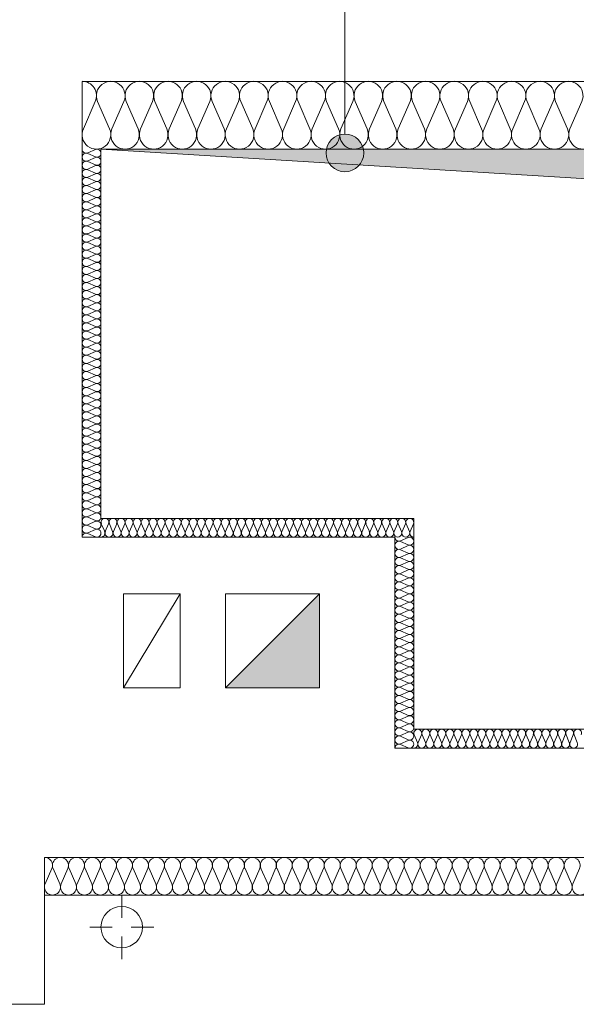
# Model space of a CAD drawing. Extents: x -528673 to -468586, y 24609 to 131944.
# Tile 33 of 87: x -490786 to -489309, y 58075 to 60688. Entities that reach past the tile are written whole.
import ezdxf

# ---------------------------------------------------------------- set-up
doc = ezdxf.new("R2010")
doc.units = 0
doc.header["$MEASUREMENT"] = 0
for name, color, linetype in [('#PODKŁAD', 252, 'Continuous'), ('Arch ocieplenie', 252, 'Continuous'), ('Arch opisy', 252, 'Continuous'), ('Inwent Izolacje', 252, 'Continuous')]:
    doc.layers.add(name, color=color, linetype=linetype)
for name, color, linetype, lineweight in [('Arch kominy_Nr_Pióra__21', 252, 'Continuous', 9), ('Arch ocieplenie_Nr_Pióra__44', 252, 'Continuous', 13), ('Arch opisy_Nr_Pióra__21', 252, 'Continuous', 9), ('Arch stropy_Nr_Pióra__44', 252, 'Continuous', 13), ('arch wypelnienia_Nr_Pióra__2', 252, 'Continuous', 13), ('INWENT DACH_Nr_Pióra__21', 252, 'Continuous', 9), ('Inwent Izolacje_Nr_Pióra__2', 252, 'Continuous', 13), ('INWENT STROPY_Nr_Pióra__21', 252, 'Continuous', 9), ('INWENT.ŚCIANY_Nr_Pióra__1', 252, 'Continuous', 25), ('INWENT.ŚCIANY_Nr_Pióra__3', 252, 'Continuous', 13), ('Istniejące kominy_Nr_Pióra__21', 252, 'Continuous', 9)]:
    doc.layers.add(name, color=color, linetype=linetype, lineweight=lineweight)

# ---------------------------------------------------------------- blocks, each defined once
blk = doc.blocks.new('Izolacja cieplna 14_115', base_point=(-487810.2, 60524.5))
at = {"layer": 'Arch ocieplenie_Nr_Pióra__44', "linetype": 'Continuous'}
for p, q in [((-490585.4, 60470.9), (-490617, 60398.2)), ((-490547.4, 60398.2), (-490579, 60470.9)), ((-490509.5, 60470.9), (-490541, 60398.2)), ((-490471.5, 60398.2), (-490503.1, 60470.9)), ((-490433.5, 60470.9), (-490465.1, 60398.2)), ((-490395.5, 60398.2), (-490427.1, 60470.9)), ((-490357.6, 60470.9), (-490389.2, 60398.2)), ((-490319.6, 60398.2), (-490351.2, 60470.9)), ((-490281.6, 60470.9), (-490313.2, 60398.2)), ((-490243.6, 60398.2), (-490275.2, 60470.9)), ((-490205.7, 60470.9), (-490237.3, 60398.2)), ((-490167.7, 60398.2), (-490199.3, 60470.9)), ((-490129.7, 60470.9), (-490161.3, 60398.2)), ((-490091.8, 60398.2), (-490123.3, 60470.9)), ((-490053.8, 60470.9), (-490085.4, 60398.2)), ((-490015.8, 60398.2), (-490047.4, 60470.9)), ((-489977.8, 60470.9), (-490009.4, 60398.2)), ((-489939.9, 60398.2), (-489971.5, 60470.9)), ((-489901.9, 60470.9), (-489933.5, 60398.2)), ((-489863.9, 60398.2), (-489895.5, 60470.9)), ((-489825.9, 60470.9), (-489857.5, 60398.2)), ((-489788, 60398.2), (-489819.6, 60470.9)), ((-489750, 60470.9), (-489781.6, 60398.2)), ((-489712, 60398.2), (-489743.6, 60470.9)), ((-489674.1, 60470.9), (-489705.6, 60398.2)), ((-489636.1, 60398.2), (-489667.7, 60470.9)), ((-489598.1, 60470.9), (-489629.7, 60398.2)), ((-489560.1, 60398.2), (-489591.7, 60470.9)), ((-489522.2, 60470.9), (-489553.8, 60398.2)), ((-489484.2, 60398.2), (-489515.8, 60470.9)), ((-489446.2, 60470.9), (-489477.8, 60398.2)), ((-489408.2, 60398.2), (-489439.8, 60470.9)), ((-489370.3, 60470.9), (-489401.9, 60398.2)), ((-489332.3, 60398.2), (-489363.9, 60470.9)), ((-489294.3, 60470.9), (-489325.9, 60398.2))]:
    blk.add_line(p, q, dxfattribs=at)
for centre, start_param, end_param in [((-490620.2, 60486.3), 1.158004, 3.141593), ((-490544.2, 60486.3), 1.158004, 5.125183), ((-490468.3, 60486.3), 1.158004, 5.125183), ((-490392.3, 60486.3), 1.158004, 5.125183), ((-490316.4, 60486.3), 1.158004, 5.125183), ((-490240.5, 60486.3), 1.158004, 5.125183), ((-490164.5, 60486.3), 1.158004, 5.125183), ((-490088.6, 60486.3), 1.158004, 5.125183), ((-490012.6, 60486.3), 1.158004, 5.125183), ((-489936.7, 60486.3), 1.158004, 5.125183), ((-489860.7, 60486.3), 1.158004, 5.125183), ((-489784.8, 60486.3), 1.158004, 5.125183), ((-489708.8, 60486.3), 1.158004, 5.125183), ((-489632.9, 60486.3), 1.158004, 5.125183), ((-489556.9, 60486.3), 1.158004, 5.125183), ((-489481, 60486.3), 1.158004, 5.125183), ((-489405, 60486.3), 1.158004, 5.125183), ((-489329.1, 60486.3), 1.158004, 5.125183), ((-490582.2, 60382.8), 4.299595, 8.266775), ((-490506.3, 60382.8), 4.299595, 8.266775), ((-490430.3, 60382.8), 4.299595, 8.266775), ((-490354.4, 60382.8), 4.299595, 8.266775), ((-490278.4, 60382.8), 4.299595, 8.266775), ((-490202.5, 60382.8), 4.299595, 8.266775), ((-490126.5, 60382.8), 4.299595, 8.266775), ((-490050.6, 60382.8), 4.299595, 8.266775), ((-489974.6, 60382.8), 4.299595, 8.266775), ((-489898.7, 60382.8), 4.299595, 8.266775), ((-489822.8, 60382.8), 4.299595, 8.266775), ((-489746.8, 60382.8), 4.299595, 8.266775), ((-489670.9, 60382.8), 4.299595, 8.266775), ((-489594.9, 60382.8), 4.299595, 8.266775), ((-489519, 60382.8), 4.299595, 8.266775), ((-489443, 60382.8), 4.299595, 8.266775), ((-489367.1, 60382.8), 4.299595, 8.266775), ((-489291.1, 60382.8), 4.299595, 8.266775)]:
    blk.add_ellipse(centre, major_axis=(0, -38.3), ratio=0.991926, start_param=start_param, end_param=end_param, dxfattribs=at)
blk = doc.blocks.new('Izolacja cieplna 14_121', base_point=(-490570.2, 59314.5))
at = {"layer": 'Arch ocieplenie_Nr_Pióra__44', "linetype": 'Continuous'}
for p, q in [((-490569.3, 59349.6), (-490560.4, 59329.4)), ((-490558.7, 59329.4), (-490549.8, 59349.6)), ((-490548, 59349.6), (-490539.2, 59329.4)), ((-490537.4, 59329.4), (-490528.5, 59349.6)), ((-490526.7, 59349.6), (-490517.9, 59329.4)), ((-490516.1, 59329.4), (-490507.2, 59349.6)), ((-490505.4, 59349.6), (-490496.6, 59329.4)), ((-490494.8, 59329.4), (-490486, 59349.6)), ((-490484.2, 59349.6), (-490475.3, 59329.4)), ((-490473.5, 59329.4), (-490464.7, 59349.6)), ((-490462.9, 59349.6), (-490454, 59329.4)), ((-490452.2, 59329.4), (-490443.4, 59349.6)), ((-490441.6, 59349.6), (-490432.7, 59329.4)), ((-490431, 59329.4), (-490422.1, 59349.6)), ((-490420.3, 59349.6), (-490411.5, 59329.4)), ((-490409.7, 59329.4), (-490400.8, 59349.6)), ((-490399, 59349.6), (-490390.2, 59329.4)), ((-490388.4, 59329.4), (-490379.5, 59349.6)), ((-490377.8, 59349.6), (-490368.9, 59329.4)), ((-490367.1, 59329.4), (-490358.3, 59349.6)), ((-490356.5, 59349.6), (-490347.6, 59329.4)), ((-490345.8, 59329.4), (-490337, 59349.6)), ((-490335.2, 59349.6), (-490326.3, 59329.4)), ((-490324.5, 59329.4), (-490315.7, 59349.6)), ((-490313.9, 59349.6), (-490305.1, 59329.4)), ((-490303.3, 59329.4), (-490294.4, 59349.6)), ((-490292.6, 59349.6), (-490283.8, 59329.4)), ((-490282, 59329.4), (-490273.1, 59349.6)), ((-490271.3, 59349.6), (-490262.5, 59329.4)), ((-490260.7, 59329.4), (-490251.8, 59349.6)), ((-490250.1, 59349.6), (-490241.2, 59329.4)), ((-490239.4, 59329.4), (-490230.6, 59349.6)), ((-490228.8, 59349.6), (-490219.9, 59329.4)), ((-490218.1, 59329.4), (-490209.3, 59349.6)), ((-490207.5, 59349.6), (-490198.6, 59329.4)), ((-490196.9, 59329.4), (-490188, 59349.6)), ((-490186.2, 59349.6), (-490177.4, 59329.4)), ((-490175.6, 59329.4), (-490166.7, 59349.6)), ((-490164.9, 59349.6), (-490156.1, 59329.4)), ((-490154.3, 59329.4), (-490145.4, 59349.6)), ((-490143.7, 59349.6), (-490134.8, 59329.4)), ((-490133, 59329.4), (-490124.2, 59349.6)), ((-490122.4, 59349.6), (-490113.5, 59329.4)), ((-490111.7, 59329.4), (-490102.9, 59349.6)), ((-490101.1, 59349.6), (-490092.2, 59329.4)), ((-490090.4, 59329.4), (-490081.6, 59349.6)), ((-490079.8, 59349.6), (-490071, 59329.4)), ((-490069.2, 59329.4), (-490060.3, 59349.6)), ((-490058.5, 59349.6), (-490049.7, 59329.4)), ((-490047.9, 59329.4), (-490039, 59349.6)), ((-490037.2, 59349.6), (-490028.4, 59329.4)), ((-490026.6, 59329.4), (-490017.7, 59349.6)), ((-490016, 59349.6), (-490007.1, 59329.4)), ((-490005.3, 59329.4), (-489996.5, 59349.6)), ((-489994.7, 59349.6), (-489985.8, 59329.4)), ((-489984, 59329.4), (-489975.2, 59349.6)), ((-489973.4, 59349.6), (-489964.5, 59329.4)), ((-489962.8, 59329.4), (-489953.9, 59349.6)), ((-489952.1, 59349.6), (-489943.3, 59329.4)), ((-489941.5, 59329.4), (-489932.6, 59349.6)), ((-489930.8, 59349.6), (-489922, 59329.4)), ((-489920.2, 59329.4), (-489911.3, 59349.6)), ((-489909.5, 59349.6), (-489900.7, 59329.4)), ((-489898.9, 59329.4), (-489890.1, 59349.6)), ((-489888.3, 59349.6), (-489879.4, 59329.4)), ((-489877.6, 59329.4), (-489868.8, 59349.6)), ((-489867, 59349.6), (-489858.1, 59329.4)), ((-489856.3, 59329.4), (-489847.5, 59349.6)), ((-489845.7, 59349.6), (-489836.8, 59329.4)), ((-489835.1, 59329.4), (-489826.2, 59349.6)), ((-489824.4, 59349.6), (-489815.6, 59329.4)), ((-489813.8, 59329.4), (-489804.9, 59349.6)), ((-489803.1, 59349.6), (-489794.3, 59329.4)), ((-489792.5, 59329.4), (-489783.6, 59349.6)), ((-489781.9, 59349.6), (-489773, 59329.4)), ((-489771.2, 59329.4), (-489762.4, 59349.6)), ((-489760.6, 59349.6), (-489751.7, 59329.4)), ((-489749.9, 59329.4), (-489741.1, 59349.6))]:
    blk.add_line(p, q, dxfattribs=at)
for centre, start_param, end_param in [((-490559.5, 59353.9), 5.870392, 9.837571), ((-490538.3, 59353.9), 5.870392, 9.837571), ((-490517, 59353.9), 5.870392, 9.837571), ((-490495.7, 59353.9), 5.870392, 9.837571), ((-490474.4, 59353.9), 5.870392, 9.837571), ((-490453.1, 59353.9), 5.870392, 9.837571), ((-490431.9, 59353.9), 5.870392, 9.837571), ((-490410.6, 59353.9), 5.870392, 9.837571), ((-490389.3, 59353.9), 5.870392, 9.837571), ((-490368, 59353.9), 5.870392, 9.837571), ((-490346.7, 59353.9), 5.870392, 9.837571), ((-490325.4, 59353.9), 5.870392, 9.837571), ((-490304.2, 59353.9), 5.870392, 9.837571), ((-490282.9, 59353.9), 5.870392, 9.837571), ((-490261.6, 59353.9), 5.870392, 9.837571), ((-490240.3, 59353.9), 5.870392, 9.837571), ((-490219, 59353.9), 5.870392, 9.837571), ((-490197.7, 59353.9), 5.870392, 9.837571), ((-490176.5, 59353.9), 5.870392, 9.837571), ((-490155.2, 59353.9), 5.870392, 9.837571), ((-490133.9, 59353.9), 5.870392, 9.837571), ((-490112.6, 59353.9), 5.870392, 9.837571), ((-490091.3, 59353.9), 5.870392, 9.837571), ((-490070.1, 59353.9), 5.870392, 9.837571), ((-490048.8, 59353.9), 5.870392, 9.837571), ((-490027.5, 59353.9), 5.870392, 9.837571), ((-490006.2, 59353.9), 5.870392, 9.837571), ((-489984.9, 59353.9), 5.870392, 9.837571), ((-489963.6, 59353.9), 5.870392, 9.837571), ((-489942.4, 59353.9), 5.870392, 9.837571), ((-489921.1, 59353.9), 5.870392, 9.837571), ((-489899.8, 59353.9), 5.870392, 9.837571), ((-489878.5, 59353.9), 5.870392, 9.837571), ((-489857.2, 59353.9), 5.870392, 9.837571), ((-489836, 59353.9), 5.870392, 9.837571), ((-489814.7, 59353.9), 5.870392, 9.837571), ((-489793.4, 59353.9), 5.870392, 9.837571), ((-489772.1, 59353.9), 5.870392, 9.837571), ((-489750.8, 59353.9), 5.870392, 9.837571), ((-490570.2, 59325.2), 4.712389, 6.695979), ((-490548.9, 59325.2), 2.7288, 6.695979), ((-490527.6, 59325.2), 2.7288, 6.695979), ((-490506.3, 59325.2), 2.7288, 6.695979), ((-490485.1, 59325.2), 2.7288, 6.695979), ((-490463.8, 59325.2), 2.7288, 6.695979), ((-490442.5, 59325.2), 2.7288, 6.695979), ((-490421.2, 59325.2), 2.7288, 6.695979), ((-490399.9, 59325.2), 2.7288, 6.695979), ((-490378.6, 59325.2), 2.7288, 6.695979), ((-490357.4, 59325.2), 2.7288, 6.695979), ((-490336.1, 59325.2), 2.7288, 6.695979), ((-490314.8, 59325.2), 2.7288, 6.695979), ((-490293.5, 59325.2), 2.7288, 6.695979), ((-490272.2, 59325.2), 2.7288, 6.695979), ((-490251, 59325.2), 2.7288, 6.695979), ((-490229.7, 59325.2), 2.7288, 6.695979), ((-490208.4, 59325.2), 2.7288, 6.695979), ((-490187.1, 59325.2), 2.7288, 6.695979), ((-490165.8, 59325.2), 2.7288, 6.695979), ((-490144.5, 59325.2), 2.7288, 6.695979), ((-490123.3, 59325.2), 2.7288, 6.695979), ((-490102, 59325.2), 2.7288, 6.695979), ((-490080.7, 59325.2), 2.7288, 6.695979), ((-490059.4, 59325.2), 2.7288, 6.695979), ((-490038.1, 59325.2), 2.7288, 6.695979), ((-490016.9, 59325.2), 2.7288, 6.695979), ((-489995.6, 59325.2), 2.7288, 6.695979), ((-489974.3, 59325.2), 2.7288, 6.695979), ((-489953, 59325.2), 2.7288, 6.695979), ((-489931.7, 59325.2), 2.7288, 6.695979), ((-489910.4, 59325.2), 2.7288, 6.695979), ((-489889.2, 59325.2), 2.7288, 6.695979), ((-489867.9, 59325.2), 2.7288, 6.695979), ((-489846.6, 59325.2), 2.7288, 6.695979), ((-489825.3, 59325.2), 2.7288, 6.695979), ((-489804, 59325.2), 2.7288, 6.695979), ((-489782.7, 59325.2), 2.7288, 6.695979), ((-489761.5, 59325.2), 2.7288, 6.695979), ((-489740.2, 59325.2), 2.7288, 4.712389)]:
    blk.add_ellipse(centre, major_axis=(10.6, 0), ratio=0.999331, start_param=start_param, end_param=end_param, dxfattribs=at)
blk = doc.blocks.new('Izolacja cieplna 14_122', base_point=(-490620.2, 60344.5))
at = {"layer": 'Arch ocieplenie_Nr_Pióra__44', "linetype": 'Continuous'}
for p, q in [((-490585.1, 60343.6), (-490605.3, 60334.7)), ((-490605.3, 60332.9), (-490585.1, 60324)), ((-490585.1, 60322.2), (-490605.3, 60313.3)), ((-490605.3, 60311.4), (-490585.1, 60302.5)), ((-490585.1, 60300.7), (-490605.3, 60291.8)), ((-490605.3, 60290), (-490585.1, 60281.1)), ((-490585.1, 60279.3), (-490605.3, 60270.3)), ((-490605.3, 60268.5), (-490585.1, 60259.6)), ((-490585.1, 60257.8), (-490605.3, 60248.9)), ((-490605.3, 60247.1), (-490585.1, 60238.1)), ((-490585.1, 60236.3), (-490605.3, 60227.4)), ((-490605.3, 60225.6), (-490585.1, 60216.7)), ((-490585.1, 60214.9), (-490605.3, 60206)), ((-490605.3, 60204.2), (-490585.1, 60195.2)), ((-490585.1, 60193.4), (-490605.3, 60184.5)), ((-490605.3, 60182.7), (-490585.1, 60173.8)), ((-490585.1, 60172), (-490605.3, 60163)), ((-490605.3, 60161.2), (-490585.1, 60152.3)), ((-490585.1, 60150.5), (-490605.3, 60141.6)), ((-490605.3, 60139.8), (-490585.1, 60130.9)), ((-490585.1, 60129.1), (-490605.3, 60120.1)), ((-490605.3, 60118.3), (-490585.1, 60109.4)), ((-490585.1, 60107.6), (-490605.3, 60098.7)), ((-490605.3, 60096.9), (-490585.1, 60087.9)), ((-490585.1, 60086.1), (-490605.3, 60077.2)), ((-490605.3, 60075.4), (-490585.1, 60066.5)), ((-490585.1, 60064.7), (-490605.3, 60055.8)), ((-490605.3, 60053.9), (-490585.1, 60045)), ((-490585.1, 60043.2), (-490605.3, 60034.3)), ((-490605.3, 60032.5), (-490585.1, 60023.6)), ((-490585.1, 60021.8), (-490605.3, 60012.8)), ((-490605.3, 60011), (-490585.1, 60002.1)), ((-490585.1, 60000.3), (-490605.3, 59991.4)), ((-490605.3, 59989.6), (-490585.1, 59980.6)), ((-490585.1, 59978.8), (-490605.3, 59969.9)), ((-490605.3, 59968.1), (-490585.1, 59959.2)), ((-490585.1, 59957.4), (-490605.3, 59948.5)), ((-490605.3, 59946.7), (-490585.1, 59937.7)), ((-490585.1, 59935.9), (-490605.3, 59927)), ((-490605.3, 59925.2), (-490585.1, 59916.3)), ((-490585.1, 59914.5), (-490605.3, 59905.5)), ((-490605.3, 59903.7), (-490585.1, 59894.8)), ((-490585.1, 59893), (-490605.3, 59884.1)), ((-490605.3, 59882.3), (-490585.1, 59873.4)), ((-490585.1, 59871.6), (-490605.3, 59862.6)), ((-490605.3, 59860.8), (-490585.1, 59851.9)), ((-490585.1, 59850.1), (-490605.3, 59841.2)), ((-490605.3, 59839.4), (-490585.1, 59830.4)), ((-490585.1, 59828.6), (-490605.3, 59819.7)), ((-490605.3, 59817.9), (-490585.1, 59809)), ((-490585.1, 59807.2), (-490605.3, 59798.3)), ((-490605.3, 59796.4), (-490585.1, 59787.5)), ((-490585.1, 59785.7), (-490605.3, 59776.8)), ((-490605.3, 59775), (-490585.1, 59766.1)), ((-490585.1, 59764.3), (-490605.3, 59755.3)), ((-490605.3, 59753.5), (-490585.1, 59744.6)), ((-490585.1, 59742.8), (-490605.3, 59733.9)), ((-490605.3, 59732.1), (-490585.1, 59723.1)), ((-490585.1, 59721.3), (-490605.3, 59712.4)), ((-490605.3, 59710.6), (-490585.1, 59701.7)), ((-490585.1, 59699.9), (-490605.3, 59691)), ((-490605.3, 59689.2), (-490585.1, 59680.2)), ((-490585.1, 59678.4), (-490605.3, 59669.5)), ((-490605.3, 59667.7), (-490585.1, 59658.8)), ((-490585.1, 59657), (-490605.3, 59648)), ((-490605.3, 59646.2), (-490585.1, 59637.3)), ((-490585.1, 59635.5), (-490605.3, 59626.6)), ((-490605.3, 59624.8), (-490585.1, 59615.9)), ((-490585.1, 59614.1), (-490605.3, 59605.1)), ((-490605.3, 59603.3), (-490585.1, 59594.4)), ((-490585.1, 59592.6), (-490605.3, 59583.7)), ((-490605.3, 59581.9), (-490585.1, 59572.9)), ((-490585.1, 59571.1), (-490605.3, 59562.2)), ((-490605.3, 59560.4), (-490585.1, 59551.5)), ((-490585.1, 59549.7), (-490605.3, 59540.8)), ((-490605.3, 59538.9), (-490585.1, 59530)), ((-490585.1, 59528.2), (-490605.3, 59519.3)), ((-490605.3, 59517.5), (-490585.1, 59508.6)), ((-490585.1, 59506.8), (-490605.3, 59497.8)), ((-490605.3, 59496), (-490585.1, 59487.1)), ((-490585.1, 59485.3), (-490605.3, 59476.4)), ((-490605.3, 59474.6), (-490585.1, 59465.6)), ((-490585.1, 59463.8), (-490605.3, 59454.9)), ((-490605.3, 59453.1), (-490585.1, 59444.2)), ((-490585.1, 59442.4), (-490605.3, 59433.5)), ((-490605.3, 59431.7), (-490585.1, 59422.7)), ((-490585.1, 59420.9), (-490605.3, 59412)), ((-490605.3, 59410.2), (-490585.1, 59401.3)), ((-490585.1, 59399.5), (-490605.3, 59390.5)), ((-490605.3, 59388.7), (-490585.1, 59379.8)), ((-490585.1, 59378), (-490605.3, 59369.1)), ((-490605.3, 59367.3), (-490585.1, 59358.4)), ((-490585.1, 59356.6), (-490605.3, 59347.6)), ((-490605.3, 59345.8), (-490585.1, 59336.9)), ((-490585.1, 59335.1), (-490605.3, 59326.2)), ((-490605.3, 59324.4), (-490585.1, 59315.4))]:
    blk.add_line(p, q, dxfattribs=at)
for centre, start_param, end_param in [((-490609.6, 60323.1), 2.7288, 6.695979), ((-490609.6, 60344.5), 4.712389, 6.695979), ((-490580.8, 60333.8), 5.870392, 9.837571), ((-490580.8, 60312.3), 5.870392, 9.837571), ((-490609.6, 60301.6), 2.7288, 6.695979), ((-490580.8, 60290.9), 5.870392, 9.837571), ((-490609.6, 60280.2), 2.7288, 6.695979), ((-490580.8, 60269.4), 5.870392, 9.837571), ((-490609.6, 60258.7), 2.7288, 6.695979), ((-490609.6, 60237.2), 2.7288, 6.695979), ((-490580.8, 60248), 5.870392, 9.837571), ((-490609.6, 60215.8), 2.7288, 6.695979), ((-490580.8, 60226.5), 5.870392, 9.837571), ((-490609.6, 60194.3), 2.7288, 6.695979), ((-490580.8, 60205.1), 5.870392, 9.837571), ((-490580.8, 60183.6), 5.870392, 9.837571), ((-490609.6, 60172.9), 2.7288, 6.695979), ((-490580.8, 60162.1), 5.870392, 9.837571), ((-490609.6, 60151.4), 2.7288, 6.695979), ((-490609.6, 60130), 2.7288, 6.695979), ((-490580.8, 60140.7), 5.870392, 9.837571), ((-490609.6, 60108.5), 2.7288, 6.695979), ((-490580.8, 60119.2), 5.870392, 9.837571), ((-490609.6, 60087), 2.7288, 6.695979), ((-490580.8, 60097.8), 5.870392, 9.837571), ((-490580.8, 60076.3), 5.870392, 9.837571), ((-490609.6, 60065.6), 2.7288, 6.695979), ((-490580.8, 60054.8), 5.870392, 9.837571), ((-490609.6, 60044.1), 2.7288, 6.695979), ((-490580.8, 60033.4), 5.870392, 9.837571), ((-490609.6, 60022.7), 2.7288, 6.695979), ((-490609.6, 60001.2), 2.7288, 6.695979), ((-490580.8, 60011.9), 5.870392, 9.837571), ((-490609.6, 59979.7), 2.7288, 6.695979), ((-490580.8, 59990.5), 5.870392, 9.837571), ((-490609.6, 59958.3), 2.7288, 6.695979), ((-490580.8, 59969), 5.870392, 9.837571), ((-490580.8, 59947.6), 5.870392, 9.837571), ((-490609.6, 59936.8), 2.7288, 6.695979), ((-490580.8, 59926.1), 5.870392, 9.837571), ((-490609.6, 59915.4), 2.7288, 6.695979), ((-490609.6, 59893.9), 2.7288, 6.695979), ((-490580.8, 59904.6), 5.870392, 9.837571), ((-490609.6, 59872.5), 2.7288, 6.695979), ((-490580.8, 59883.2), 5.870392, 9.837571), ((-490609.6, 59851), 2.7288, 6.695979), ((-490580.8, 59861.7), 5.870392, 9.837571), ((-490609.6, 59829.5), 2.7288, 6.695979), ((-490580.8, 59840.3), 5.870392, 9.837571), ((-490580.8, 59818.8), 5.870392, 9.837571), ((-490609.6, 59808.1), 2.7288, 6.695979), ((-490580.8, 59797.4), 5.870392, 9.837571), ((-490609.6, 59786.6), 2.7288, 6.695979), ((-490609.6, 59765.2), 2.7288, 6.695979), ((-490580.8, 59775.9), 5.870392, 9.837571), ((-490609.6, 59743.7), 2.7288, 6.695979), ((-490580.8, 59754.4), 5.870392, 9.837571), ((-490609.6, 59722.2), 2.7288, 6.695979), ((-490580.8, 59733), 5.870392, 9.837571), ((-490580.8, 59711.5), 5.870392, 9.837571), ((-490609.6, 59700.8), 2.7288, 6.695979), ((-490580.8, 59690.1), 5.870392, 9.837571), ((-490609.6, 59679.3), 2.7288, 6.695979), ((-490609.6, 59657.9), 2.7288, 6.695979), ((-490580.8, 59668.6), 5.870392, 9.837571), ((-490609.6, 59636.4), 2.7288, 6.695979), ((-490580.8, 59647.1), 5.870392, 9.837571), ((-490609.6, 59615), 2.7288, 6.695979), ((-490580.8, 59625.7), 5.870392, 9.837571), ((-490609.6, 59593.5), 2.7288, 6.695979), ((-490580.8, 59604.2), 5.870392, 9.837571), ((-490580.8, 59582.8), 5.870392, 9.837571), ((-490609.6, 59572), 2.7288, 6.695979), ((-490580.8, 59561.3), 5.870392, 9.837571), ((-490609.6, 59550.6), 2.7288, 6.695979), ((-490609.6, 59529.1), 2.7288, 6.695979), ((-490580.8, 59539.9), 5.870392, 9.837571), ((-490609.6, 59507.7), 2.7288, 6.695979), ((-490580.8, 59518.4), 5.870392, 9.837571), ((-490609.6, 59486.2), 2.7288, 6.695979), ((-490580.8, 59496.9), 5.870392, 9.837571), ((-490580.8, 59475.5), 5.870392, 9.837571), ((-490609.6, 59464.7), 2.7288, 6.695979), ((-490580.8, 59454), 5.870392, 9.837571), ((-490609.6, 59443.3), 2.7288, 6.695979), ((-490580.8, 59432.6), 5.870392, 9.837571), ((-490609.6, 59421.8), 2.7288, 6.695979), ((-490609.6, 59400.4), 2.7288, 6.695979), ((-490580.8, 59411.1), 5.870392, 9.837571), ((-490609.6, 59378.9), 2.7288, 6.695979), ((-490580.8, 59389.6), 5.870392, 9.837571), ((-490609.6, 59357.5), 2.7288, 6.695979), ((-490580.8, 59368.2), 5.870392, 9.837571), ((-490580.8, 59346.7), 5.870392, 9.837571), ((-490609.6, 59336), 2.7288, 6.695979), ((-490580.8, 59325.3), 5.870392, 9.837571), ((-490609.6, 59314.5), 2.7288, 4.712389)]:
    blk.add_ellipse(centre, major_axis=(0, -10.7), ratio=0.991124, start_param=start_param, end_param=end_param, dxfattribs=at)
blk = doc.blocks.new('Izolacja cieplna 14_123', base_point=(-489740.2, 58754.5))
at = {"layer": 'Arch ocieplenie_Nr_Pióra__44', "linetype": 'Continuous'}
for p, q in [((-489739.3, 58789.6), (-489730.5, 58769.4)), ((-489728.7, 58769.4), (-489719.9, 58789.6)), ((-489718.1, 58789.6), (-489709.3, 58769.4)), ((-489707.5, 58769.4), (-489698.7, 58789.6)), ((-489696.9, 58789.6), (-489688.1, 58769.4)), ((-489686.3, 58769.4), (-489677.5, 58789.6)), ((-489675.7, 58789.6), (-489666.8, 58769.4)), ((-489665.1, 58769.4), (-489656.2, 58789.6)), ((-489654.5, 58789.6), (-489645.6, 58769.4)), ((-489643.9, 58769.4), (-489635, 58789.6)), ((-489633.3, 58789.6), (-489624.4, 58769.4)), ((-489622.6, 58769.4), (-489613.8, 58789.6)), ((-489612, 58789.6), (-489603.2, 58769.4)), ((-489601.4, 58769.4), (-489592.6, 58789.6)), ((-489590.8, 58789.6), (-489582, 58769.4)), ((-489580.2, 58769.4), (-489571.4, 58789.6)), ((-489569.6, 58789.6), (-489560.8, 58769.4)), ((-489559, 58769.4), (-489550.2, 58789.6)), ((-489548.4, 58789.6), (-489539.6, 58769.4)), ((-489537.8, 58769.4), (-489529, 58789.6)), ((-489527.2, 58789.6), (-489518.4, 58769.4)), ((-489516.6, 58769.4), (-489507.8, 58789.6)), ((-489506, 58789.6), (-489497.2, 58769.4)), ((-489495.4, 58769.4), (-489486.6, 58789.6)), ((-489484.8, 58789.6), (-489476, 58769.4)), ((-489474.2, 58769.4), (-489465.4, 58789.6)), ((-489463.6, 58789.6), (-489454.8, 58769.4)), ((-489453, 58769.4), (-489444.2, 58789.6)), ((-489442.4, 58789.6), (-489433.5, 58769.4)), ((-489431.8, 58769.4), (-489422.9, 58789.6)), ((-489421.2, 58789.6), (-489412.3, 58769.4)), ((-489410.6, 58769.4), (-489401.7, 58789.6)), ((-489400, 58789.6), (-489391.1, 58769.4)), ((-489389.4, 58769.4), (-489380.5, 58789.6)), ((-489378.7, 58789.6), (-489369.9, 58769.4)), ((-489368.1, 58769.4), (-489359.3, 58789.6)), ((-489357.5, 58789.6), (-489348.7, 58769.4)), ((-489346.9, 58769.4), (-489338.1, 58789.6)), ((-489336.3, 58789.6), (-489327.5, 58769.4)), ((-489325.7, 58769.4), (-489316.9, 58789.6)), ((-489315.1, 58789.6), (-489306.3, 58769.4))]:
    blk.add_line(p, q, dxfattribs=at)
for centre, start_param, end_param in [((-489729.6, 58793.9), 4.299595, 8.266775), ((-489708.4, 58793.9), 4.299595, 8.266775), ((-489687.2, 58793.9), 4.299595, 8.266775), ((-489666, 58793.9), 4.299595, 8.266775), ((-489644.7, 58793.9), 4.299595, 8.266775), ((-489623.5, 58793.9), 4.299595, 8.266775), ((-489602.3, 58793.9), 4.299595, 8.266775), ((-489581.1, 58793.9), 4.299595, 8.266775), ((-489559.9, 58793.9), 4.299595, 8.266775), ((-489538.7, 58793.9), 4.299595, 8.266775), ((-489517.5, 58793.9), 4.299595, 8.266775), ((-489496.3, 58793.9), 4.299595, 8.266775), ((-489475.1, 58793.9), 4.299595, 8.266775), ((-489453.9, 58793.9), 4.299595, 8.266775), ((-489432.7, 58793.9), 4.299595, 8.266775), ((-489411.4, 58793.9), 4.299595, 8.266775), ((-489390.2, 58793.9), 4.299595, 8.266775), ((-489369, 58793.9), 4.299595, 8.266775), ((-489347.8, 58793.9), 4.299595, 8.266775), ((-489326.6, 58793.9), 4.299595, 8.266775), ((-489305.4, 58793.9), 4.299595, 8.266775), ((-489740.2, 58765.2), 3.141593, 5.125182), ((-489719, 58765.2), 1.158004, 5.125183), ((-489697.8, 58765.2), 1.158004, 5.125183), ((-489676.6, 58765.2), 1.158004, 5.125183), ((-489655.4, 58765.2), 1.158004, 5.125183), ((-489634.1, 58765.2), 1.158004, 5.125183), ((-489612.9, 58765.2), 1.158004, 5.125183), ((-489591.7, 58765.2), 1.158004, 5.125183), ((-489570.5, 58765.2), 1.158004, 5.125183), ((-489549.3, 58765.2), 1.158004, 5.125183), ((-489528.1, 58765.2), 1.158004, 5.125183), ((-489506.9, 58765.2), 1.158004, 5.125183), ((-489485.7, 58765.2), 1.158004, 5.125183), ((-489464.5, 58765.2), 1.158004, 5.125183), ((-489443.3, 58765.2), 1.158004, 5.125183), ((-489422.1, 58765.2), 1.158004, 5.125183), ((-489400.8, 58765.2), 1.158004, 5.125183), ((-489379.6, 58765.2), 1.158004, 5.125183), ((-489358.4, 58765.2), 1.158004, 5.125183), ((-489337.2, 58765.2), 1.158004, 5.125183), ((-489316, 58765.2), 1.158004, 5.125183)]:
    blk.add_ellipse(centre, major_axis=(0, 10.6), ratio=0.997223, start_param=start_param, end_param=end_param, dxfattribs=at)
blk = doc.blocks.new('Izolacja cieplna 14_124', base_point=(-489790.2, 59314.5))
at = {"layer": 'Arch ocieplenie_Nr_Pióra__44', "linetype": 'Continuous'}
for p, q in [((-489755.1, 59313.6), (-489775.3, 59304.7)), ((-489775.3, 59302.9), (-489755.1, 59293.9)), ((-489755.1, 59292.1), (-489775.3, 59283.1)), ((-489775.3, 59281.3), (-489755.1, 59272.4)), ((-489755.1, 59270.6), (-489775.3, 59261.6)), ((-489775.3, 59259.8), (-489755.1, 59250.8)), ((-489755.1, 59249), (-489775.3, 59240.1)), ((-489775.3, 59238.2), (-489755.1, 59229.3)), ((-489755.1, 59227.5), (-489775.3, 59218.5)), ((-489775.3, 59216.7), (-489755.1, 59207.8)), ((-489755.1, 59205.9), (-489775.3, 59197)), ((-489775.3, 59195.2), (-489755.1, 59186.2)), ((-489755.1, 59184.4), (-489775.3, 59175.4)), ((-489775.3, 59173.6), (-489755.1, 59164.7)), ((-489755.1, 59162.9), (-489775.3, 59153.9)), ((-489775.3, 59152.1), (-489755.1, 59143.1)), ((-489755.1, 59141.3), (-489775.3, 59132.4)), ((-489775.3, 59130.6), (-489755.1, 59121.6)), ((-489755.1, 59119.8), (-489775.3, 59110.8)), ((-489775.3, 59109), (-489755.1, 59100.1)), ((-489755.1, 59098.2), (-489775.3, 59089.3)), ((-489775.3, 59087.5), (-489755.1, 59078.5)), ((-489755.1, 59076.7), (-489775.3, 59067.8)), ((-489775.3, 59065.9), (-489755.1, 59057)), ((-489755.1, 59055.2), (-489775.3, 59046.2)), ((-489775.3, 59044.4), (-489755.1, 59035.4)), ((-489755.1, 59033.6), (-489775.3, 59024.7)), ((-489775.3, 59022.9), (-489755.1, 59013.9)), ((-489755.1, 59012.1), (-489775.3, 59003.1)), ((-489775.3, 59001.3), (-489755.1, 58992.4)), ((-489755.1, 58990.6), (-489775.3, 58981.6)), ((-489775.3, 58979.8), (-489755.1, 58970.8)), ((-489755.1, 58969), (-489775.3, 58960.1)), ((-489775.3, 58958.2), (-489755.1, 58949.3)), ((-489755.1, 58947.5), (-489775.3, 58938.5)), ((-489775.3, 58936.7), (-489755.1, 58927.8)), ((-489755.1, 58925.9), (-489775.3, 58917)), ((-489775.3, 58915.2), (-489755.1, 58906.2)), ((-489755.1, 58904.4), (-489775.3, 58895.4)), ((-489775.3, 58893.6), (-489755.1, 58884.7)), ((-489755.1, 58882.9), (-489775.3, 58873.9)), ((-489775.3, 58872.1), (-489755.1, 58863.1)), ((-489755.1, 58861.3), (-489775.3, 58852.4)), ((-489775.3, 58850.6), (-489755.1, 58841.6)), ((-489755.1, 58839.8), (-489775.3, 58830.8)), ((-489775.3, 58829), (-489755.1, 58820.1)), ((-489755.1, 58818.2), (-489775.3, 58809.3)), ((-489775.3, 58807.5), (-489755.1, 58798.5)), ((-489755.1, 58796.7), (-489775.3, 58787.8)), ((-489775.3, 58785.9), (-489755.1, 58777)), ((-489755.1, 58775.2), (-489775.3, 58766.2)), ((-489775.3, 58764.4), (-489755.1, 58755.4))]:
    blk.add_line(p, q, dxfattribs=at)
for centre, start_param, end_param in [((-489779.6, 59293), 2.7288, 6.695979), ((-489779.6, 59314.5), 4.712389, 6.695979), ((-489750.8, 59303.8), 5.870392, 9.837571), ((-489779.6, 59271.5), 2.7288, 6.695979), ((-489750.8, 59282.2), 5.870392, 9.837571), ((-489779.6, 59249.9), 2.7288, 6.695979), ((-489750.8, 59260.7), 5.870392, 9.837571), ((-489779.6, 59228.4), 2.7288, 6.695979), ((-489750.8, 59239.2), 5.870392, 9.837571), ((-489750.8, 59217.6), 5.870392, 9.837571), ((-489779.6, 59206.8), 2.7288, 6.695979), ((-489750.8, 59196.1), 5.870392, 9.837571), ((-489779.6, 59185.3), 2.7288, 6.695979), ((-489779.6, 59163.8), 2.7288, 6.695979), ((-489750.8, 59174.5), 5.870392, 9.837571), ((-489779.6, 59142.2), 2.7288, 6.695979), ((-489750.8, 59153), 5.870392, 9.837571), ((-489779.6, 59120.7), 2.7288, 6.695979), ((-489750.8, 59131.5), 5.870392, 9.837571), ((-489750.8, 59109.9), 5.870392, 9.837571), ((-489779.6, 59099.2), 2.7288, 6.695979), ((-489750.8, 59088.4), 5.870392, 9.837571), ((-489779.6, 59077.6), 2.7288, 6.695979), ((-489750.8, 59066.8), 5.870392, 9.837571), ((-489779.6, 59056.1), 2.7288, 6.695979), ((-489779.6, 59034.5), 2.7288, 6.695979), ((-489750.8, 59045.3), 5.870392, 9.837571), ((-489779.6, 59013), 2.7288, 6.695979), ((-489750.8, 59023.8), 5.870392, 9.837571), ((-489779.6, 58991.5), 2.7288, 6.695979), ((-489750.8, 59002.2), 5.870392, 9.837571), ((-489750.8, 58980.7), 5.870392, 9.837571), ((-489779.6, 58969.9), 2.7288, 6.695979), ((-489750.8, 58959.2), 5.870392, 9.837571), ((-489779.6, 58948.4), 2.7288, 6.695979), ((-489779.6, 58926.8), 2.7288, 6.695979), ((-489750.8, 58937.6), 5.870392, 9.837571), ((-489779.6, 58905.3), 2.7288, 6.695979), ((-489750.8, 58916.1), 5.870392, 9.837571), ((-489779.6, 58883.8), 2.7288, 6.695979), ((-489750.8, 58894.5), 5.870392, 9.837571), ((-489779.6, 58862.2), 2.7288, 6.695979), ((-489750.8, 58873), 5.870392, 9.837571), ((-489750.8, 58851.5), 5.870392, 9.837571), ((-489779.6, 58840.7), 2.7288, 6.695979), ((-489750.8, 58829.9), 5.870392, 9.837571), ((-489779.6, 58819.2), 2.7288, 6.695979), ((-489779.6, 58797.6), 2.7288, 6.695979), ((-489750.8, 58808.4), 5.870392, 9.837571), ((-489779.6, 58776.1), 2.7288, 6.695979), ((-489750.8, 58786.8), 5.870392, 9.837571), ((-489779.6, 58754.5), 2.7288, 4.712389), ((-489750.8, 58765.3), 5.870392, 9.837571)]:
    blk.add_ellipse(centre, major_axis=(0, -10.8), ratio=0.987434, start_param=start_param, end_param=end_param, dxfattribs=at)
blk = doc.blocks.new('Izolacja cieplna 14_198', base_point=(-490720.2, 58464.5))
at = {"layer": 'Inwent Izolacje_Nr_Pióra__2', "linetype": 'Continuous'}
for p, q in [((-490718.4, 58394.3), (-490700.8, 58434.7)), ((-490697.2, 58434.7), (-490679.5, 58394.3)), ((-490676, 58394.3), (-490658.3, 58434.7)), ((-490654.8, 58434.7), (-490637.1, 58394.3)), ((-490633.5, 58394.3), (-490615.9, 58434.7)), ((-490612.3, 58434.7), (-490594.7, 58394.3)), ((-490591.1, 58394.3), (-490573.5, 58434.7)), ((-490569.9, 58434.7), (-490552.2, 58394.3)), ((-490548.7, 58394.3), (-490531, 58434.7)), ((-490527.5, 58434.7), (-490509.8, 58394.3)), ((-490506.2, 58394.3), (-490488.6, 58434.7)), ((-490485, 58434.7), (-490467.4, 58394.3)), ((-490463.8, 58394.3), (-490446.2, 58434.7)), ((-490442.6, 58434.7), (-490424.9, 58394.3)), ((-490421.4, 58394.3), (-490403.7, 58434.7)), ((-490400.2, 58434.7), (-490382.5, 58394.3)), ((-490378.9, 58394.3), (-490361.3, 58434.7)), ((-490357.7, 58434.7), (-490340.1, 58394.3)), ((-490336.5, 58394.3), (-490318.9, 58434.7)), ((-490315.3, 58434.7), (-490297.6, 58394.3)), ((-490294.1, 58394.3), (-490276.4, 58434.7)), ((-490272.9, 58434.7), (-490255.2, 58394.3)), ((-490251.6, 58394.3), (-490234, 58434.7)), ((-490230.4, 58434.7), (-490212.8, 58394.3)), ((-490209.2, 58394.3), (-490191.6, 58434.7)), ((-490188, 58434.7), (-490170.3, 58394.3)), ((-490166.8, 58394.3), (-490149.1, 58434.7)), ((-490145.6, 58434.7), (-490127.9, 58394.3)), ((-490124.3, 58394.3), (-490106.7, 58434.7)), ((-490103.1, 58434.7), (-490085.5, 58394.3)), ((-490081.9, 58394.3), (-490064.3, 58434.7)), ((-490060.7, 58434.7), (-490043, 58394.3)), ((-490039.5, 58394.3), (-490021.8, 58434.7)), ((-490018.3, 58434.7), (-490000.6, 58394.3)), ((-489997.1, 58394.3), (-489979.4, 58434.7)), ((-489975.8, 58434.7), (-489958.2, 58394.3)), ((-489954.6, 58394.3), (-489937, 58434.7)), ((-489933.4, 58434.7), (-489915.8, 58394.3)), ((-489912.2, 58394.3), (-489894.5, 58434.7)), ((-489891, 58434.7), (-489873.3, 58394.3)), ((-489869.8, 58394.3), (-489852.1, 58434.7)), ((-489848.5, 58434.7), (-489830.9, 58394.3)), ((-489827.3, 58394.3), (-489809.7, 58434.7)), ((-489806.1, 58434.7), (-489788.5, 58394.3)), ((-489784.9, 58394.3), (-489767.2, 58434.7)), ((-489763.7, 58434.7), (-489746, 58394.3)), ((-489742.5, 58394.3), (-489724.8, 58434.7)), ((-489721.2, 58434.7), (-489703.6, 58394.3)), ((-489700, 58394.3), (-489682.4, 58434.7)), ((-489678.8, 58434.7), (-489661.2, 58394.3)), ((-489657.6, 58394.3), (-489639.9, 58434.7)), ((-489636.4, 58434.7), (-489618.7, 58394.3)), ((-489615.2, 58394.3), (-489597.5, 58434.7)), ((-489593.9, 58434.7), (-489576.3, 58394.3)), ((-489572.7, 58394.3), (-489555.1, 58434.7)), ((-489551.5, 58434.7), (-489533.9, 58394.3)), ((-489530.3, 58394.3), (-489512.6, 58434.7)), ((-489509.1, 58434.7), (-489491.4, 58394.3)), ((-489487.9, 58394.3), (-489470.2, 58434.7)), ((-489466.6, 58434.7), (-489449, 58394.3)), ((-489445.4, 58394.3), (-489427.8, 58434.7)), ((-489424.2, 58434.7), (-489406.6, 58394.3)), ((-489403, 58394.3), (-489385.3, 58434.7)), ((-489381.8, 58434.7), (-489364.1, 58394.3)), ((-489360.6, 58394.3), (-489342.9, 58434.7)), ((-489339.4, 58434.7), (-489321.7, 58394.3)), ((-489318.1, 58394.3), (-489300.5, 58434.7))]:
    blk.add_line(p, q, dxfattribs=at)
for centre, start_param, end_param in [((-490720.2, 58443.3), 4.299596, 6.283185), ((-490677.8, 58443.3), 4.299595, 8.266774), ((-490635.3, 58443.3), 4.299595, 8.266774), ((-490592.9, 58443.3), 4.299595, 8.266774), ((-490550.5, 58443.3), 4.299595, 8.266774), ((-490508, 58443.3), 4.299595, 8.266774), ((-490465.6, 58443.3), 4.299595, 8.266774), ((-490423.2, 58443.3), 4.299595, 8.266774), ((-490380.7, 58443.3), 4.299595, 8.266774), ((-490338.3, 58443.3), 4.299595, 8.266774), ((-490295.9, 58443.3), 4.299595, 8.266774), ((-490253.4, 58443.3), 4.299595, 8.266774), ((-490211, 58443.3), 4.299595, 8.266774), ((-490168.6, 58443.3), 4.299595, 8.266774), ((-490126.1, 58443.3), 4.299595, 8.266774), ((-490083.7, 58443.3), 4.299595, 8.266774), ((-490041.3, 58443.3), 4.299595, 8.266774), ((-489998.8, 58443.3), 4.299595, 8.266774), ((-489956.4, 58443.3), 4.299595, 8.266774), ((-489914, 58443.3), 4.299595, 8.266774), ((-489871.5, 58443.3), 4.299595, 8.266774), ((-489829.1, 58443.3), 4.299595, 8.266774), ((-489786.7, 58443.3), 4.299595, 8.266774), ((-489744.2, 58443.3), 4.299595, 8.266774), ((-489701.8, 58443.3), 4.299595, 8.266774), ((-489659.4, 58443.3), 4.299595, 8.266774), ((-489616.9, 58443.3), 4.299595, 8.266774), ((-489574.5, 58443.3), 4.299595, 8.266774), ((-489532.1, 58443.3), 4.299595, 8.266774), ((-489489.6, 58443.3), 4.299595, 8.266774), ((-489447.2, 58443.3), 4.299595, 8.266774), ((-489404.8, 58443.3), 4.299595, 8.266774), ((-489362.3, 58443.3), 4.299595, 8.266774), ((-489319.9, 58443.3), 4.299595, 8.266774), ((-490699, 58385.8), 1.158003, 5.125183), ((-490656.5, 58385.8), 1.158003, 5.125183), ((-490614.1, 58385.8), 1.158003, 5.125183), ((-490571.7, 58385.8), 1.158003, 5.125183), ((-490529.2, 58385.8), 1.158003, 5.125183), ((-490486.8, 58385.8), 1.158003, 5.125183), ((-490444.4, 58385.8), 1.158003, 5.125183), ((-490401.9, 58385.8), 1.158003, 5.125183), ((-490359.5, 58385.8), 1.158003, 5.125183), ((-490317.1, 58385.8), 1.158003, 5.125183), ((-490274.6, 58385.8), 1.158003, 5.125183), ((-490232.2, 58385.8), 1.158003, 5.125183), ((-490189.8, 58385.8), 1.158003, 5.125183), ((-490147.3, 58385.8), 1.158003, 5.125183), ((-490104.9, 58385.8), 1.158003, 5.125183), ((-490062.5, 58385.8), 1.158003, 5.125183), ((-490020.1, 58385.8), 1.158003, 5.125183), ((-489977.6, 58385.8), 1.158003, 5.125183), ((-489935.2, 58385.8), 1.158003, 5.125183), ((-489892.8, 58385.8), 1.158003, 5.125183), ((-489850.3, 58385.8), 1.158003, 5.125183), ((-489807.9, 58385.8), 1.158003, 5.125183), ((-489765.5, 58385.8), 1.158003, 5.125183), ((-489723, 58385.8), 1.158003, 5.125183), ((-489680.6, 58385.8), 1.158003, 5.125183), ((-489638.2, 58385.8), 1.158003, 5.125183), ((-489595.7, 58385.8), 1.158003, 5.125183), ((-489553.3, 58385.8), 1.158003, 5.125183), ((-489510.9, 58385.8), 1.158003, 5.125183), ((-489468.4, 58385.8), 1.158003, 5.125183), ((-489426, 58385.8), 1.158003, 5.125183), ((-489383.6, 58385.8), 1.158003, 5.125183), ((-489341.1, 58385.8), 1.158003, 5.125183), ((-489298.7, 58385.8), 1.158003, 5.125183)]:
    blk.add_ellipse(centre, major_axis=(0, 21.3), ratio=0.997574, start_param=start_param, end_param=end_param, dxfattribs=at)
blk = doc.blocks.new('Linia_161', base_point=(-489922.9, 60334.5))
at = {"layer": 'Arch opisy_Nr_Pióra__21', "linetype": 'Continuous'}
for points in [[(-489872.9, 60794.5), (-489876.7, 60813.7), (-489887.6, 60829.9), (-489903.8, 60840.7), (-489922.9, 60844.5), (-489942.1, 60840.7), (-489958.3, 60829.9), (-489969.1, 60813.7), (-489972.9, 60794.5), (-489969.1, 60775.4), (-489958.3, 60759.2), (-489942.1, 60748.3), (-489922.9, 60744.5), (-489903.8, 60748.3), (-489887.6, 60759.2), (-489876.7, 60775.4)], [(-489872.9, 60334.5), (-489876.7, 60353.7), (-489887.6, 60369.9), (-489903.8, 60380.7), (-489922.9, 60384.5), (-489942.1, 60380.7), (-489958.3, 60369.9), (-489969.1, 60353.7), (-489972.9, 60334.5), (-489969.1, 60315.4), (-489958.3, 60299.2), (-489942.1, 60288.3), (-489922.9, 60284.5), (-489903.8, 60288.3), (-489887.6, 60299.2), (-489876.7, 60315.4)]]:
    blk.add_hatch(color=256, dxfattribs=at).paths.add_polyline_path(points, flags=0)
blk.add_line((-489922.9, 60384.5), (-489922.9, 60744.5), dxfattribs=at)
for centre in [(-489922.9, 60794.5), (-489922.9, 60334.5)]:
    blk.add_circle(centre, 50, dxfattribs=at)
blk = doc.blocks.new('PIĘTRO')
at = {"layer": 'Arch kominy_Nr_Pióra__21', "linetype": 'Continuous', "lineweight": 15}
blk.add_hatch(color=252, dxfattribs=at).paths.add_polyline_path([(-489990.2, 58914.5), (-489990.2, 59164.5), (-490240.2, 58914.5)], flags=0)
at = {"layer": 'arch wypelnienia_Nr_Pióra__2', "linetype": 'Continuous', "lineweight": 15}
blk.add_hatch(color=252, dxfattribs=at).paths.add_polyline_path([(-488061.7, 60190.7), (-487810.2, 58804.5), (-487810.2, 60344.5), (-490570.2, 60344.5)], flags=0)
at = {"layer": 'Arch stropy_Nr_Pióra__44', "color": 252, "linetype": 'Continuous', "lineweight": 15}
for p, q in [((-487810.2, 60344.5), (-490570.2, 60344.5)), ((-490570.2, 60344.5), (-490570.2, 59364.5)), ((-490570.2, 59364.5), (-489740.2, 59364.5)), ((-489740.2, 59364.5), (-489740.2, 58804.5)), ((-489740.2, 58804.5), (-487810.2, 58804.5))]:
    blk.add_line(p, q, dxfattribs=at)
at = {"layer": 'INWENT DACH_Nr_Pióra__21', "color": 252, "linetype": 'Continuous', "lineweight": 15}
for p, q in [((-490515.2, 58304.5), (-490515.2, 58364.5)), ((-490540.2, 58279.5), (-490600.2, 58279.5)), ((-490490.2, 58279.5), (-490430.2, 58279.5)), ((-490515.2, 58254.5), (-490515.2, 58194.5))]:
    blk.add_line(p, q, dxfattribs=at)
blk.add_circle((-490515.2, 58279.5), 55, dxfattribs=at)
at = {"layer": 'INWENT STROPY_Nr_Pióra__21', "color": 252, "linetype": 'Continuous', "lineweight": 15}
blk.add_line((-488061.7, 60190.7), (-490570.2, 60344.5), dxfattribs=at)
at = {"layer": 'INWENT.ŚCIANY_Nr_Pióra__1', "color": 252, "linetype": 'Continuous', "lineweight": 15}
for p, q in [((-487630.2, 60524.5), (-490620.2, 60524.5)), ((-490620.2, 60524.5), (-490620.2, 59314.5)), ((-490620.2, 59314.5), (-489790.2, 59314.5)), ((-489790.2, 59314.5), (-489790.2, 58754.5)), ((-489790.2, 58754.5), (-487630.2, 58754.5)), ((-490720.2, 58464.5), (-487580.2, 58464.5)), ((-490720.2, 58074.5), (-490720.2, 58464.5)), ((-491030.2, 58074.5), (-490720.2, 58074.5))]:
    blk.add_line(p, q, dxfattribs=at)
at = {"layer": 'INWENT.ŚCIANY_Nr_Pióra__3', "color": 252, "linetype": 'Continuous', "lineweight": 15}
blk.add_line((-490720.2, 58364.5), (-487580.2, 58364.5), dxfattribs=at)
at = {"layer": 'Istniejące kominy_Nr_Pióra__21', "color": 252, "linetype": 'Continuous', "lineweight": 15}
for p, q in [((-490510.2, 58914.5), (-490510.2, 59164.5)), ((-490510.2, 59164.5), (-490360.2, 59164.5)), ((-490510.2, 58914.5), (-490360.2, 59164.5)), ((-490360.2, 59164.5), (-490360.2, 58914.5)), ((-490240.2, 58914.5), (-490240.2, 59164.5)), ((-490240.2, 59164.5), (-489990.2, 59164.5)), ((-490240.2, 58914.5), (-489990.2, 59164.5)), ((-489990.2, 59164.5), (-489990.2, 58914.5)), ((-490360.2, 58914.5), (-490510.2, 58914.5)), ((-489990.2, 58914.5), (-490240.2, 58914.5))]:
    blk.add_line(p, q, dxfattribs=at)
at = {"layer": 'Arch ocieplenie', "color": 252, "linetype": 'Continuous', "lineweight": 15}
for name, p in [('Izolacja cieplna 14_115', (-487810.2, 60524.5)), ('Izolacja cieplna 14_122', (-490620.2, 60344.5)), ('Izolacja cieplna 14_121', (-490570.2, 59314.5)), ('Izolacja cieplna 14_124', (-489790.2, 59314.5)), ('Izolacja cieplna 14_123', (-489740.2, 58754.5))]:
    blk.add_blockref(name, p, dxfattribs=at)
at = {"layer": 'Arch opisy', "color": 252, "linetype": 'Continuous', "lineweight": 15}
blk.add_blockref('Linia_161', (-489922.9, 60334.5), dxfattribs=at)
at = {"layer": 'Inwent Izolacje', "color": 252, "linetype": 'Continuous', "lineweight": 15}
blk.add_blockref('Izolacja cieplna 14_198', (-490720.2, 58464.5), dxfattribs=at)

msp = doc.modelspace()

# ---------------------------------------------------------------- block references
at = {"layer": '#PODKŁAD'}
msp.add_blockref('PIĘTRO', (0, 0), dxfattribs=at)

doc.saveas('drawing.dxf')
